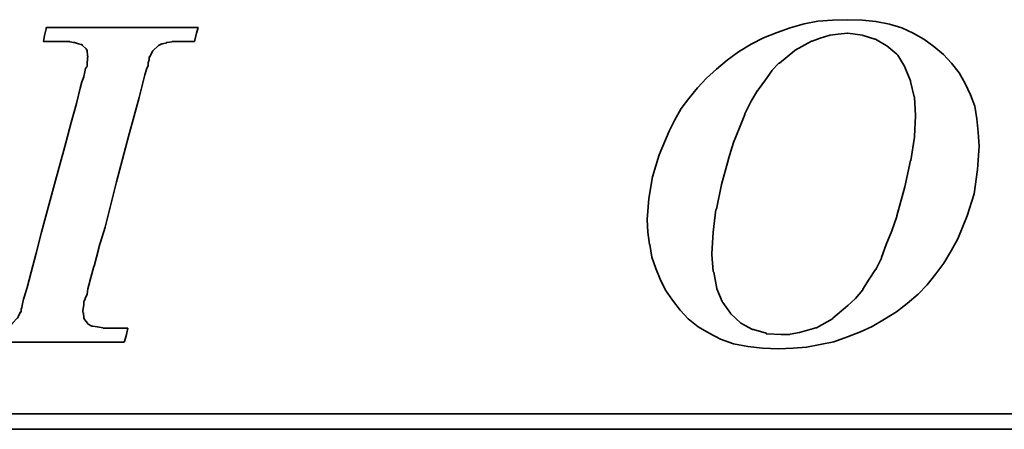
# Model space of a CAD drawing. Header units: millimetres. Extents: x -51 to 427, y -66 to 81.
# Tile 87 of 105: x 258.65 to 261.97, y 1.03 to 2.41. Entities that reach past the tile are written whole.
import ezdxf

# ---------------------------------------------------------------- set-up
doc = ezdxf.new("R2010")
doc.units = ezdxf.units.MM
doc.layers.add('DIM', color=4, linetype='Continuous')
doc.layers.add('layer 1', color=7, linetype='Continuous')

# ---------------------------------------------------------------- blocks, each defined once
blk = doc.blocks.new('TBI MOTION logo(完整正式版)')
at = {"layer": 'layer 1', "color": 22, "lineweight": 35}
for points, knots in [([(-11.34375, -6.98375), (-11.34375, -6.98375), (-10.91375, -7.43875), (-10.91375, -7.43875), (-10.91375, -7.43875), (-10.91375, -7.43875), (-10.38625, -7.87125), (-10.38625, -7.87125), (-10.38625, -7.87125), (-10.38625, -7.87125), (-9.81125, -8.20375), (-9.81125, -8.20375), (-9.81125, -8.20375), (-9.81125, -8.20375), (-9.21125, -8.51875), (-9.21125, -8.51875), (-9.21125, -8.51875), (-9.21125, -8.51875), (-8.51625, -8.75875), (-8.51625, -8.75875), (-8.51625, -8.75875), (-8.51625, -8.75875), (-7.77125, -8.90375), (-7.77125, -8.90375), (-7.77125, -8.90375), (-7.77125, -8.90375), (-6.97875, -8.99875), (-6.97875, -8.99875), (-6.97875, -8.99875), (-6.97875, -8.99875), (-6.14125, -9.02375), (-6.14125, -9.02375), (-6.14125, -9.02375), (-6.14125, -9.02375), (-5.37125, -8.99875), (-5.37125, -8.99875), (-5.37125, -8.99875), (-5.37125, -8.99875), (-4.65375, -8.94875), (-4.65375, -8.94875), (-4.65375, -8.94875), (-4.65375, -8.94875), (-3.93375, -8.80625), (-3.93375, -8.80625), (-3.93375, -8.80625), (-3.93375, -8.80625), (-3.21375, -8.66375), (-3.21375, -8.66375), (-3.21375, -8.66375), (-3.21375, -8.66375), (-2.49375, -8.39875), (-2.49375, -8.39875), (-2.49375, -8.39875), (-2.49375, -8.39875), (-1.79875, -8.13375), (-1.79875, -8.13375), (-1.79875, -8.13375), (-1.79875, -8.13375), (-1.17375, -7.84375), (-1.17375, -7.84375), (-1.17375, -7.84375), (-1.17375, -7.84375), (-0.52375, -7.46375), (-0.52375, -7.46375), (-0.52375, -7.46375), (-0.52375, -7.46375), (0.10124, -7.07875), (0.10124, -7.07875), (0.10124, -7.07875), (0.10124, -7.07875), (0.67625, -6.62375), (0.67625, -6.62375), (0.67625, -6.62375), (0.67625, -6.62375), (1.24874, -6.14375), (1.24874, -6.14375), (1.24874, -6.14375), (1.24874, -6.14375), (1.72874, -5.64125), (1.72874, -5.64125), (1.72874, -5.64125), (1.72874, -5.64125), (2.18624, -5.06375), (2.18624, -5.06375), (2.18624, -5.06375), (2.18624, -5.06375), (2.61625, -4.48874), (2.61625, -4.48874), (2.61625, -4.48874), (2.61625, -4.48874), (3.00125, -3.83874), (3.00125, -3.83874), (3.00125, -3.83874), (3.00125, -3.83874), (3.36124, -3.21374), (3.36124, -3.21374), (3.36124, -3.21374), (3.36124, -3.21374), (3.84374, -1.99125), (3.84374, -1.99125), (3.84374, -1.99125), (3.84374, -1.99125), (4.22625, -0.81875), (4.22625, -0.81875), (4.22625, -0.81875), (4.22625, -0.81875), (4.39125, 0.45624), (4.39125, 0.45624), (4.39125, 0.45624), (4.39125, 0.45624), (4.48874, 1.70124), (4.48874, 1.70124), (4.48874, 1.70124), (4.48874, 1.70124), (4.43874, 2.44625), (4.43874, 2.44625), (4.43874, 2.44625), (4.43874, 2.44625), (4.36874, 3.14125), (4.36874, 3.14125), (4.36874, 3.14125), (4.36874, 3.14125), (4.25125, 3.81125), (4.25125, 3.81125), (4.25125, 3.81125), (4.25125, 3.81125), (4.03124, 4.41125), (4.03124, 4.41125), (4.03124, 4.41125), (4.03124, 4.41125), (3.74374, 5.01125), (3.74374, 5.01125), (3.74374, 5.01125), (3.74374, 5.01125), (3.43124, 5.58875), (3.43124, 5.58875), (3.43124, 5.58875), (3.43124, 5.58875), (3.02625, 6.09125), (3.02625, 6.09125), (3.02625, 6.09125), (3.02625, 6.09125), (2.59374, 6.54875), (2.59374, 6.54875), (2.59374, 6.54875), (2.59374, 6.54875), (2.09124, 6.98125), (2.09124, 6.98125), (2.09124, 6.98125), (2.09124, 6.98125), (1.56124, 7.36625), (1.56124, 7.36625), (1.56124, 7.36625), (1.56124, 7.36625), (0.98624, 7.67625), (0.98624, 7.67625), (0.98624, 7.67625), (0.98624, 7.67625), (0.38624, 7.96375), (0.38624, 7.96375), (0.38624, 7.96375), (0.38624, 7.96375), (-0.25875, 8.15625), (-0.25875, 8.15625), (-0.25875, 8.15625), (-0.25875, 8.15625), (-0.98125, 8.30125), (-0.98125, 8.30125), (-0.98125, 8.30125), (-0.98125, 8.30125), (-1.70124, 8.37125), (-1.70124, 8.37125), (-1.70124, 8.37125), (-1.70124, 8.37125), (-2.49375, 8.39624), (-2.49375, 8.39624), (-2.49375, 8.39624), (-2.49375, 8.39624), (-3.28625, 8.37125), (-3.28625, 8.37125), (-3.28625, 8.37125), (-3.28625, 8.37125), (-4.05125, 8.32125), (-4.05125, 8.32125), (-4.05125, 8.32125), (-4.05125, 8.32125), (-4.77375, 8.18125), (-4.77375, 8.18125), (-4.77375, 8.18125), (-4.77375, 8.18125), (-5.51625, 7.96375), (-5.51625, 7.96375), (-5.51625, 7.96375), (-5.51625, 7.96375), (-6.21125, 7.72625), (-6.21125, 7.72625), (-6.21125, 7.72625), (-6.21125, 7.72625), (-6.92875, 7.43625), (-6.92875, 7.43625), (-6.92875, 7.43625), (-6.92875, 7.43625), (-7.57875, 7.10125), (-7.57875, 7.10125), (-7.57875, 7.10125), (-7.57875, 7.10125), (-8.24875, 6.69125), (-8.24875, 6.69125), (-8.24875, 6.69125), (-8.24875, 6.69125), (-8.84875, 6.26125), (-8.84875, 6.26125), (-8.84875, 6.26125), (-8.84875, 6.26125), (-9.42625, 5.78125), (-9.42625, 5.78125), (-9.42625, 5.78125), (-9.42625, 5.78125), (-9.95375, 5.30125), (-9.95375, 5.30125), (-9.95375, 5.30125), (-9.95375, 5.30125), (-10.43375, 4.79624), (-10.43375, 4.79624), (-10.43375, 4.79624), (-10.43375, 4.79624), (-10.88875, 4.22125), (-10.88875, 4.22125), (-10.88875, 4.22125), (-10.88875, 4.22125), (-11.29875, 3.69375), (-11.29875, 3.69375), (-11.29875, 3.69375), (-11.29875, 3.69375), (-11.63375, 3.09125), (-11.63375, 3.09125), (-11.63375, 3.09125), (-11.63375, 3.09125), (-11.91875, 2.49625), (-11.91875, 2.49625), (-11.91875, 2.49625), (-11.91875, 2.49625), (-12.44875, 1.24625), (-12.44875, 1.24625), (-12.44875, 1.24625), (-12.44875, 1.24625), (-12.80875, 0.06874), (-12.80875, 0.06874), (-12.80875, 0.06874), (-12.80875, 0.06874), (-12.99875, -1.07875), (-12.99875, -1.07875), (-12.99875, -1.07875), (-12.99875, -1.07875), (-13.09375, -2.18375), (-13.09375, -2.18375), (-13.09375, -2.18375), (-13.09375, -2.18375), (-13.04875, -2.85375), (-13.04875, -2.85375), (-13.04875, -2.85375), (-13.04875, -2.85375), (-12.97375, -3.50375), (-12.97375, -3.50375), (-12.97375, -3.50375), (-12.97375, -3.50375), (-12.95375, -3.50375), (-12.95375, -3.50375), (-12.95375, -3.50375), (-12.95375, -3.50375), (-12.85375, -4.17375), (-12.85375, -4.17375), (-12.85375, -4.17375), (-12.85375, -4.17375), (-12.63875, -4.77624), (-12.63875, -4.77624), (-12.63875, -4.77624), (-12.63875, -4.77624), (-12.39875, -5.35125), (-12.39875, -5.35125), (-12.39875, -5.35125), (-12.39875, -5.35125), (-12.11375, -5.92875), (-12.11375, -5.92875), (-12.11375, -5.92875), (-12.11375, -5.92875), (-11.75375, -6.45375), (-11.75375, -6.45375), (-11.75375, -6.45375), (-11.75375, -6.45375), (-11.34375, -6.98375), (-11.34375, -6.98375)], [0, 0, 0, 0, 0.01369863, 0.01369863, 0.01369863, 0.01369863, 0.02739726, 0.02739726, 0.02739726, 0.02739726, 0.04109589, 0.04109589, 0.04109589, 0.04109589, 0.05479452, 0.05479452, 0.05479452, 0.05479452, 0.06849315, 0.06849315, 0.06849315, 0.06849315, 0.08219178, 0.08219178, 0.08219178, 0.08219178, 0.09589041, 0.09589041, 0.09589041, 0.09589041, 0.10958904, 0.10958904, 0.10958904, 0.10958904, 0.12328767, 0.12328767, 0.12328767, 0.12328767, 0.1369863, 0.1369863, 0.1369863, 0.1369863, 0.15068493, 0.15068493, 0.15068493, 0.15068493, 0.16438356, 0.16438356, 0.16438356, 0.16438356, 0.17808219, 0.17808219, 0.17808219, 0.17808219, 0.19178082, 0.19178082, 0.19178082, 0.19178082, 0.20547945, 0.20547945, 0.20547945, 0.20547945, 0.21917808, 0.21917808, 0.21917808, 0.21917808, 0.23287671, 0.23287671, 0.23287671, 0.23287671, 0.24657534, 0.24657534, 0.24657534, 0.24657534, 0.26027397, 0.26027397, 0.26027397, 0.26027397, 0.2739726, 0.2739726, 0.2739726, 0.2739726, 0.28767123, 0.28767123, 0.28767123, 0.28767123, 0.30136986, 0.30136986, 0.30136986, 0.30136986, 0.31506849, 0.31506849, 0.31506849, 0.31506849, 0.32876712, 0.32876712, 0.32876712, 0.32876712, 0.34246575, 0.34246575, 0.34246575, 0.34246575, 0.35616438, 0.35616438, 0.35616438, 0.35616438, 0.36986301, 0.36986301, 0.36986301, 0.36986301, 0.38356164, 0.38356164, 0.38356164, 0.38356164, 0.39726027, 0.39726027, 0.39726027, 0.39726027, 0.4109589, 0.4109589, 0.4109589, 0.4109589, 0.42465753, 0.42465753, 0.42465753, 0.42465753, 0.43835616, 0.43835616, 0.43835616, 0.43835616, 0.45205479, 0.45205479, 0.45205479, 0.45205479, 0.46575342, 0.46575342, 0.46575342, 0.46575342, 0.47945205, 0.47945205, 0.47945205, 0.47945205, 0.49315068, 0.49315068, 0.49315068, 0.49315068, 0.50684932, 0.50684932, 0.50684932, 0.50684932, 0.52054795, 0.52054795, 0.52054795, 0.52054795, 0.53424658, 0.53424658, 0.53424658, 0.53424658, 0.54794521, 0.54794521, 0.54794521, 0.54794521, 0.56164384, 0.56164384, 0.56164384, 0.56164384, 0.57534247, 0.57534247, 0.57534247, 0.57534247, 0.5890411, 0.5890411, 0.5890411, 0.5890411, 0.60273973, 0.60273973, 0.60273973, 0.60273973, 0.61643836, 0.61643836, 0.61643836, 0.61643836, 0.63013699, 0.63013699, 0.63013699, 0.63013699, 0.64383562, 0.64383562, 0.64383562, 0.64383562, 0.65753425, 0.65753425, 0.65753425, 0.65753425, 0.67123288, 0.67123288, 0.67123288, 0.67123288, 0.68493151, 0.68493151, 0.68493151, 0.68493151, 0.69863014, 0.69863014, 0.69863014, 0.69863014, 0.71232877, 0.71232877, 0.71232877, 0.71232877, 0.7260274, 0.7260274, 0.7260274, 0.7260274, 0.73972603, 0.73972603, 0.73972603, 0.73972603, 0.75342466, 0.75342466, 0.75342466, 0.75342466, 0.76712329, 0.76712329, 0.76712329, 0.76712329, 0.78082192, 0.78082192, 0.78082192, 0.78082192, 0.79452055, 0.79452055, 0.79452055, 0.79452055, 0.80821918, 0.80821918, 0.80821918, 0.80821918, 0.82191781, 0.82191781, 0.82191781, 0.82191781, 0.83561644, 0.83561644, 0.83561644, 0.83561644, 0.84931507, 0.84931507, 0.84931507, 0.84931507, 0.8630137, 0.8630137, 0.8630137, 0.8630137, 0.87671233, 0.87671233, 0.87671233, 0.87671233, 0.89041096, 0.89041096, 0.89041096, 0.89041096, 0.90410959, 0.90410959, 0.90410959, 0.90410959, 0.91780822, 0.91780822, 0.91780822, 0.91780822, 0.93150685, 0.93150685, 0.93150685, 0.93150685, 0.94520548, 0.94520548, 0.94520548, 0.94520548, 0.95890411, 0.95890411, 0.95890411, 0.95890411, 0.97260274, 0.97260274, 0.97260274, 0.97260274, 0.98630137, 0.98630137, 0.98630137, 0.98630137, 1, 1, 1, 1]), ([(-40.59125, -7.94375), (-40.59125, -7.94375), (-40.97375, -7.94375), (-40.97375, -7.94375), (-40.97375, -7.94375), (-40.97375, -7.94375), (-41.38125, -7.94375), (-41.38125, -7.94375), (-41.38125, -7.94375), (-41.38125, -7.94375), (-41.54875, -7.94375), (-41.54875, -7.94375), (-41.54875, -7.94375), (-41.54875, -7.94375), (-41.59875, -7.94375), (-41.59875, -7.94375), (-41.59875, -7.94375), (-41.59875, -7.94375), (-41.88375, -7.94375), (-41.88375, -7.94375), (-41.88375, -7.94375), (-41.88375, -7.94375), (-41.90875, -7.91875), (-41.90875, -7.91875), (-41.90875, -7.91875), (-41.90875, -7.91875), (-42.19875, -7.87125), (-42.19875, -7.87125), (-42.19875, -7.87125), (-42.19875, -7.87125), (-42.43875, -7.82375), (-42.43875, -7.82375), (-42.43875, -7.82375), (-42.43875, -7.82375), (-42.45875, -7.82375), (-42.45875, -7.82375), (-42.45875, -7.82375), (-42.45875, -7.82375), (-42.48625, -7.82375), (-42.48625, -7.82375), (-42.48625, -7.82375), (-42.48625, -7.82375), (-42.67625, -7.72375), (-42.67625, -7.72375), (-42.67625, -7.72375), (-42.67625, -7.72375), (-42.70125, -7.70375), (-42.70125, -7.70375), (-42.70125, -7.70375), (-42.70125, -7.70375), (-42.72375, -7.67875), (-42.72375, -7.67875), (-42.72375, -7.67875), (-42.72375, -7.67875), (-42.86875, -7.48875), (-42.86875, -7.48875), (-42.86875, -7.48875), (-42.86875, -7.48875), (-42.89375, -7.43875), (-42.89375, -7.43875), (-42.89375, -7.43875), (-42.89375, -7.43875), (-42.91875, -7.38875), (-42.91875, -7.38875), (-42.91875, -7.38875), (-42.91875, -7.38875), (-42.93875, -7.12875), (-42.93875, -7.12875), (-42.93875, -7.12875), (-42.93875, -7.12875), (-42.96375, -7.10375), (-42.96375, -7.10375), (-42.96375, -7.10375), (-42.96375, -7.10375), (-42.96375, -7.05375), (-42.96375, -7.05375), (-42.96375, -7.05375), (-42.96375, -7.05375), (-42.96375, -7.00875), (-42.96375, -7.00875), (-42.96375, -7.00875), (-42.96375, -7.00875), (-42.91875, -6.69625), (-42.91875, -6.69625), (-42.91875, -6.69625), (-42.91875, -6.69625), (-42.91875, -6.62375), (-42.91875, -6.62375), (-42.91875, -6.62375), (-42.91875, -6.62375), (-42.91875, -6.59625), (-42.91875, -6.59625), (-42.91875, -6.59625), (-42.91875, -6.59625), (-42.91875, -6.57375), (-42.91875, -6.57375), (-42.91875, -6.57375), (-42.91875, -6.57375), (-42.91875, -6.52875), (-42.91875, -6.52875), (-42.91875, -6.52875), (-42.91875, -6.52875), (-42.89375, -6.50375), (-42.89375, -6.50375), (-42.89375, -6.50375), (-42.89375, -6.50375), (-42.84375, -6.38375), (-42.84375, -6.38375), (-42.84375, -6.38375), (-42.84375, -6.38375), (-42.84375, -6.35875), (-42.84375, -6.35875), (-42.84375, -6.35875), (-42.84375, -6.35875), (-42.74625, -6.14375), (-42.74625, -6.14375), (-42.74625, -6.14375), (-42.74625, -6.14375), (-42.70125, -5.85375), (-42.70125, -5.85375), (-42.70125, -5.85375), (-42.70125, -5.85375), (-42.60375, -5.47125), (-42.60375, -5.47125), (-42.60375, -5.47125), (-42.60375, -5.47125), (-42.60375, -5.44875), (-42.60375, -5.44875), (-42.60375, -5.44875), (-42.60375, -5.44875), (-42.38875, -4.67875), (-42.38875, -4.67875), (-42.38875, -4.67875), (-42.38875, -4.67875), (-42.36375, -4.65375), (-42.36375, -4.65375), (-42.36375, -4.65375), (-42.36375, -4.65375), (-42.12375, -3.69625), (-42.12375, -3.69625), (-42.12375, -3.69625), (-42.12375, -3.69625), (-42.12375, -3.67374), (-42.12375, -3.67374), (-42.12375, -3.67374), (-42.12375, -3.67374), (-41.78875, -2.59374), (-41.78875, -2.59374), (-41.78875, -2.59374), (-41.78875, -2.59374), (-41.18875, -0.19375), (-41.18875, -0.19375), (-41.18875, -0.19375), (-41.18875, -0.19375), (-40.54375, 2.20624), (-40.54375, 2.20624), (-40.54375, 2.20624), (-40.54375, 2.20624), (-40.25375, 3.30875), (-40.25375, 3.30875), (-40.25375, 3.30875), (-40.25375, 3.30875), (-39.98875, 4.27125), (-39.98875, 4.27125), (-39.98875, 4.27125), (-39.98875, 4.27125), (-39.77375, 5.13125), (-39.77375, 5.13125), (-39.77375, 5.13125), (-39.77375, 5.13125), (-39.67875, 5.47125), (-39.67875, 5.47125), (-39.67875, 5.47125), (-39.67875, 5.47125), (-39.60375, 5.75625), (-39.60375, 5.75625), (-39.60375, 5.75625), (-39.60375, 5.75625), (-39.60375, 5.78125), (-39.60375, 5.78125), (-39.60375, 5.78125), (-39.60375, 5.78125), (-39.50875, 5.97125), (-39.50875, 5.97125), (-39.50875, 5.97125), (-39.50875, 5.97125), (-39.50875, 6.13875), (-39.50875, 6.13875), (-39.50875, 6.13875), (-39.50875, 6.13875), (-39.48625, 6.16625), (-39.48625, 6.16625), (-39.48625, 6.16625), (-39.48625, 6.16625), (-39.46125, 6.28625), (-39.46125, 6.28625), (-39.46125, 6.28625), (-39.46125, 6.28625), (-39.46125, 6.42625), (-39.46125, 6.42625), (-39.46125, 6.42625), (-39.46125, 6.42625), (-39.41375, 6.42625), (-39.41375, 6.42625), (-39.41375, 6.42625), (-39.41375, 6.42625), (-39.29375, 6.69125), (-39.29375, 6.69125), (-39.29375, 6.69125), (-39.29375, 6.69125), (-39.26875, 6.74125), (-39.26875, 6.74125), (-39.26875, 6.74125), (-39.26875, 6.74125), (-39.24375, 6.76625), (-39.24375, 6.76625), (-39.24375, 6.76625), (-39.24375, 6.76625), (-38.98375, 7.00624), (-38.98375, 7.00624), (-38.98375, 7.00624), (-38.98375, 7.00624), (-38.95625, 7.02624), (-38.95625, 7.02624), (-38.95625, 7.02624), (-38.95625, 7.02624), (-38.78875, 7.12624), (-38.78875, 7.12624), (-38.78875, 7.12624), (-38.78875, 7.12624), (-38.76375, 7.12624), (-38.76375, 7.12624), (-38.76375, 7.12624), (-38.76375, 7.12624), (-38.74375, 7.12624), (-38.74375, 7.12624), (-38.74375, 7.12624), (-38.74375, 7.12624), (-38.52875, 7.17125), (-38.52875, 7.17125), (-38.52875, 7.17125), (-38.52875, 7.17125), (-38.52875, 7.19624), (-38.52875, 7.19624), (-38.52875, 7.19624), (-38.52875, 7.19624), (-38.50375, 7.19624), (-38.50375, 7.19624), (-38.50375, 7.19624), (-38.50375, 7.19624), (-38.26125, 7.21875), (-38.26125, 7.21875), (-38.26125, 7.21875), (-38.26125, 7.21875), (-38.23875, 7.24624), (-38.23875, 7.24624), (-38.23875, 7.24624), (-38.23875, 7.24624), (-38.21625, 7.24624), (-38.21625, 7.24624), (-38.21625, 7.24624), (-38.21625, 7.24624), (-38.18875, 7.24624), (-38.18875, 7.24624), (-38.18875, 7.24624), (-38.18875, 7.24624), (-37.90375, 7.24624), (-37.90375, 7.24624), (-37.90375, 7.24624), (-37.90375, 7.24624), (-37.85375, 7.24624), (-37.85375, 7.24624), (-37.85375, 7.24624), (-37.85375, 7.24624), (-37.75875, 7.24624), (-37.75875, 7.24624), (-37.75875, 7.24624), (-37.75875, 7.24624), (-37.42375, 7.24624), (-37.42375, 7.24624), (-37.42375, 7.24624), (-37.42375, 7.24624), (-37.08875, 7.24624), (-37.08875, 7.24624), (-37.08875, 7.24624), (-37.08875, 7.24624), (-37.06375, 7.24624), (-37.06375, 7.24624), (-37.06375, 7.24624), (-37.06375, 7.24624), (-37.06375, 7.26624), (-37.06375, 7.26624), (-37.06375, 7.26624), (-37.06375, 7.26624), (-37.03875, 7.29125), (-37.03875, 7.29125), (-37.03875, 7.29125), (-37.03875, 7.29125), (-37.03875, 7.31625), (-37.03875, 7.31625), (-37.03875, 7.31625), (-37.03875, 7.31625), (-36.94125, 7.67625), (-36.94125, 7.67625), (-36.94125, 7.67625), (-36.94125, 7.67625), (-36.86875, 7.98625), (-36.86875, 7.98625), (-36.86875, 7.98625), (-36.86875, 7.98625), (-36.98875, 7.98625), (-36.98875, 7.98625), (-36.98875, 7.98625), (-36.98875, 7.98625), (-37.42375, 7.98625), (-37.42375, 7.98625), (-37.42375, 7.98625), (-37.42375, 7.98625), (-37.94875, 7.98625), (-37.94875, 7.98625), (-37.94875, 7.98625), (-37.94875, 7.98625), (-38.57375, 7.98625), (-38.57375, 7.98625), (-38.57375, 7.98625), (-38.57375, 7.98625), (-39.29375, 7.98625), (-39.29375, 7.98625), (-39.29375, 7.98625), (-39.29375, 7.98625), (-40.82875, 7.98625), (-40.82875, 7.98625), (-40.82875, 7.98625), (-40.82875, 7.98625), (-42.36375, 7.98625), (-42.36375, 7.98625), (-42.36375, 7.98625), (-42.36375, 7.98625), (-43.08375, 7.98625), (-43.08375, 7.98625), (-43.08375, 7.98625), (-43.08375, 7.98625), (-43.70875, 7.98625), (-43.70875, 7.98625), (-43.70875, 7.98625), (-43.70875, 7.98625), (-44.23375, 7.98625), (-44.23375, 7.98625), (-44.23375, 7.98625), (-44.23375, 7.98625), (-44.66875, 7.98625), (-44.66875, 7.98625), (-44.66875, 7.98625), (-44.66875, 7.98625), (-44.88375, 7.98625), (-44.88375, 7.98625), (-44.88375, 7.98625), (-44.88375, 7.98625), (-44.90875, 7.94125), (-44.90875, 7.94125), (-44.90875, 7.94125), (-44.90875, 7.94125), (-44.90875, 7.91625), (-44.90875, 7.91625), (-44.90875, 7.91625), (-44.90875, 7.91625), (-45.00375, 7.55625), (-45.00375, 7.55625), (-45.00375, 7.55625), (-45.00375, 7.55625), (-45.05375, 7.24624), (-45.05375, 7.24624), (-45.05375, 7.24624), (-45.05375, 7.24624), (-44.61875, 7.24624), (-44.61875, 7.24624), (-44.61875, 7.24624), (-44.61875, 7.24624), (-44.11375, 7.24624), (-44.11375, 7.24624), (-44.11375, 7.24624), (-44.11375, 7.24624), (-43.99375, 7.24624), (-43.99375, 7.24624), (-43.99375, 7.24624), (-43.99375, 7.24624), (-43.94625, 7.24624), (-43.94625, 7.24624), (-43.94625, 7.24624), (-43.94625, 7.24624), (-43.92374, 7.24624), (-43.92374, 7.24624), (-43.92374, 7.24624), (-43.92374, 7.24624), (-43.65875, 7.24624), (-43.65875, 7.24624), (-43.65875, 7.24624), (-43.65875, 7.24624), (-43.63875, 7.21875), (-43.63875, 7.21875), (-43.63875, 7.21875), (-43.63875, 7.21875), (-43.46875, 7.19624), (-43.46875, 7.19624), (-43.46875, 7.19624), (-43.46875, 7.19624), (-43.39875, 7.19624), (-43.39875, 7.19624), (-43.39875, 7.19624), (-43.39875, 7.19624), (-43.37125, 7.17125), (-43.37125, 7.17125), (-43.37125, 7.17125), (-43.37125, 7.17125), (-43.34875, 7.17125), (-43.34875, 7.17125), (-43.34875, 7.17125), (-43.34875, 7.17125), (-43.20375, 7.12624), (-43.20375, 7.12624), (-43.20375, 7.12624), (-43.20375, 7.12624), (-43.05875, 7.07624), (-43.05875, 7.07624), (-43.05875, 7.07624), (-43.05875, 7.07624), (-43.01375, 7.07624), (-43.01375, 7.07624), (-43.01375, 7.07624), (-43.01375, 7.07624), (-42.98875, 7.02624), (-42.98875, 7.02624), (-42.98875, 7.02624), (-42.98875, 7.02624), (-42.79875, 6.86125), (-42.79875, 6.86125), (-42.79875, 6.86125), (-42.79875, 6.86125), (-42.77375, 6.81125), (-42.77375, 6.81125), (-42.77375, 6.81125), (-42.77375, 6.81125), (-42.74625, 6.76625), (-42.74625, 6.76625), (-42.74625, 6.76625), (-42.74625, 6.76625), (-42.72375, 6.47625), (-42.72375, 6.47625), (-42.72375, 6.47625), (-42.72375, 6.47625), (-42.70125, 6.45124), (-42.70125, 6.45124), (-42.70125, 6.45124), (-42.70125, 6.45124), (-42.70125, 6.42625), (-42.70125, 6.42625), (-42.70125, 6.42625), (-42.70125, 6.42625), (-42.72375, 6.40625), (-42.72375, 6.40625), (-42.72375, 6.40625), (-42.72375, 6.40625), (-42.74625, 5.97125), (-42.74625, 5.97125), (-42.74625, 5.97125), (-42.74625, 5.97125), (-42.74625, 5.94625), (-42.74625, 5.94625), (-42.74625, 5.94625), (-42.74625, 5.94625), (-42.74625, 5.92625), (-42.74625, 5.92625), (-42.74625, 5.92625), (-42.74625, 5.92625), (-42.77375, 5.87625), (-42.77375, 5.87625), (-42.77375, 5.87625), (-42.77375, 5.87625), (-42.81875, 5.80625), (-42.81875, 5.80625), (-42.81875, 5.80625), (-42.81875, 5.80625), (-42.86875, 5.63625), (-42.86875, 5.63625), (-42.86875, 5.63625), (-42.86875, 5.63625), (-42.91875, 5.39625), (-42.91875, 5.39625), (-42.91875, 5.39625), (-42.91875, 5.39625), (-42.91875, 5.37124), (-42.91875, 5.37124), (-42.91875, 5.37124), (-42.91875, 5.37124), (-43.01375, 5.10874), (-43.01375, 5.10874), (-43.01375, 5.10874), (-43.01375, 5.10874), (-43.10875, 4.77124), (-43.10875, 4.77124), (-43.10875, 4.77124), (-43.10875, 4.77124), (-43.29875, 3.95625), (-43.29875, 3.95625), (-43.29875, 3.95625), (-43.29875, 3.95625), (-43.58875, 2.95125), (-43.58875, 2.95125), (-43.58875, 2.95125), (-43.58875, 2.95125), (-43.87375, 1.87125), (-43.87375, 1.87125), (-43.87375, 1.87125), (-43.87375, 1.87125), (-44.52625, -0.50374), (-44.52625, -0.50374), (-44.52625, -0.50374), (-44.52625, -0.50374), (-45.14875, -2.85375), (-45.14875, -2.85375), (-45.14875, -2.85375), (-45.14875, -2.85375), (-45.43375, -3.95875), (-45.43375, -3.95875), (-45.43375, -3.95875), (-45.43375, -3.95875), (-45.69875, -4.96875), (-45.69875, -4.96875), (-45.69875, -4.96875), (-45.69875, -4.96875), (-45.91375, -5.78375), (-45.91375, -5.78375), (-45.91375, -5.78375), (-45.91375, -5.78375), (-46.01375, -6.11875), (-46.01375, -6.11875), (-46.01375, -6.11875), (-46.01375, -6.11875), (-46.01375, -6.14375), (-46.01375, -6.14375), (-46.01375, -6.14375), (-46.01375, -6.14375), (-46.10875, -6.40875), (-46.10875, -6.40875), (-46.10875, -6.40875), (-46.10875, -6.40875), (-46.15375, -6.64875), (-46.15375, -6.64875), (-46.15375, -6.64875), (-46.15375, -6.64875), (-46.20375, -6.83875), (-46.20375, -6.83875), (-46.20375, -6.83875), (-46.20375, -6.83875), (-46.22875, -6.93375), (-46.22875, -6.93375), (-46.22875, -6.93375), (-46.22875, -6.93375), (-46.22875, -7.07875), (-46.22875, -7.07875), (-46.22875, -7.07875), (-46.22875, -7.07875), (-46.27375, -7.07875), (-46.27375, -7.07875), (-46.27375, -7.07875), (-46.27375, -7.07875), (-46.39375, -7.34375), (-46.39375, -7.34375), (-46.39375, -7.34375), (-46.39375, -7.34375), (-46.39375, -7.36875), (-46.39375, -7.36875), (-46.39375, -7.36875), (-46.39375, -7.36875), (-46.42125, -7.38875), (-46.42125, -7.38875), (-46.42125, -7.38875), (-46.42125, -7.38875), (-46.68375, -7.67875), (-46.68375, -7.67875), (-46.68375, -7.67875), (-46.68375, -7.67875), (-46.70875, -7.70375), (-46.70875, -7.70375), (-46.70875, -7.70375), (-46.70875, -7.70375), (-46.75375, -7.72375), (-46.75375, -7.72375), (-46.75375, -7.72375), (-46.75375, -7.72375), (-47.08875, -7.87125), (-47.08875, -7.87125), (-47.08875, -7.87125), (-47.08875, -7.87125), (-47.11625, -7.87125), (-47.11625, -7.87125), (-47.11625, -7.87125), (-47.11625, -7.87125), (-47.13875, -7.89375), (-47.13875, -7.89375), (-47.13875, -7.89375), (-47.13875, -7.89375), (-47.56875, -7.91875), (-47.56875, -7.91875), (-47.56875, -7.91875), (-47.56875, -7.91875), (-47.59625, -7.94375), (-47.59625, -7.94375), (-47.59625, -7.94375), (-47.59625, -7.94375), (-47.64375, -7.94375), (-47.64375, -7.94375), (-47.64375, -7.94375), (-47.64375, -7.94375), (-47.73625, -7.94375), (-47.73625, -7.94375), (-47.73625, -7.94375), (-47.73625, -7.94375), (-48.07375, -7.94375), (-48.07375, -7.94375), (-48.07375, -7.94375), (-48.07375, -7.94375), (-48.36125, -7.94375), (-48.36125, -7.94375), (-48.36125, -7.94375), (-48.36125, -7.94375), (-48.36125, -7.96625), (-48.36125, -7.96625), (-48.36125, -7.96625), (-48.36125, -7.96625), (-48.36125, -7.99125), (-48.36125, -7.99125), (-48.36125, -7.99125), (-48.36125, -7.99125), (-48.38875, -8.01375), (-48.38875, -8.01375), (-48.38875, -8.01375), (-48.38875, -8.01375), (-48.50875, -8.34875), (-48.50875, -8.34875), (-48.50875, -8.34875), (-48.50875, -8.34875), (-48.55375, -8.68625), (-48.55375, -8.68625), (-48.55375, -8.68625), (-48.55375, -8.68625), (-48.45875, -8.68625), (-48.45875, -8.68625), (-48.45875, -8.68625), (-48.45875, -8.68625), (-48.07375, -8.68625), (-48.07375, -8.68625), (-48.07375, -8.68625), (-48.07375, -8.68625), (-47.52375, -8.68625), (-47.52375, -8.68625), (-47.52375, -8.68625), (-47.52375, -8.68625), (-46.92375, -8.68625), (-46.92375, -8.68625), (-46.92375, -8.68625), (-46.92375, -8.68625), (-46.25375, -8.68625), (-46.25375, -8.68625), (-46.25375, -8.68625), (-46.25375, -8.68625), (-46.20375, -8.68625), (-46.20375, -8.68625), (-46.20375, -8.68625), (-46.20375, -8.68625), (-44.71375, -8.68625), (-44.71375, -8.68625), (-44.71375, -8.68625), (-44.71375, -8.68625), (-43.22875, -8.68625), (-43.22875, -8.68625), (-43.22875, -8.68625), (-43.22875, -8.68625), (-42.55875, -8.68625), (-42.55875, -8.68625), (-42.55875, -8.68625), (-42.55875, -8.68625), (-42.50875, -8.68625), (-42.50875, -8.68625), (-42.50875, -8.68625), (-42.50875, -8.68625), (-41.93375, -8.68625), (-41.93375, -8.68625), (-41.93375, -8.68625), (-41.93375, -8.68625), (-41.38125, -8.68625), (-41.38125, -8.68625), (-41.38125, -8.68625), (-41.38125, -8.68625), (-40.97375, -8.68625), (-40.97375, -8.68625), (-40.97375, -8.68625), (-40.97375, -8.68625), (-40.78125, -8.68625), (-40.78125, -8.68625), (-40.78125, -8.68625), (-40.78125, -8.68625), (-40.78125, -8.63875), (-40.78125, -8.63875), (-40.78125, -8.63875), (-40.78125, -8.63875), (-40.75875, -8.63875), (-40.75875, -8.63875), (-40.75875, -8.63875), (-40.75875, -8.63875), (-40.66375, -8.27875), (-40.66375, -8.27875), (-40.66375, -8.27875), (-40.66375, -8.27875), (-40.59125, -7.94375), (-40.59125, -7.94375)], [0, 0, 0, 0, 0.00558659, 0.00558659, 0.00558659, 0.00558659, 0.01117318, 0.01117318, 0.01117318, 0.01117318, 0.01675978, 0.01675978, 0.01675978, 0.01675978, 0.02234637, 0.02234637, 0.02234637, 0.02234637, 0.02793296, 0.02793296, 0.02793296, 0.02793296, 0.03351955, 0.03351955, 0.03351955, 0.03351955, 0.03910615, 0.03910615, 0.03910615, 0.03910615, 0.04469274, 0.04469274, 0.04469274, 0.04469274, 0.05027933, 0.05027933, 0.05027933, 0.05027933, 0.05586592, 0.05586592, 0.05586592, 0.05586592, 0.06145251, 0.06145251, 0.06145251, 0.06145251, 0.06703911, 0.06703911, 0.06703911, 0.06703911, 0.0726257, 0.0726257, 0.0726257, 0.0726257, 0.07821229, 0.07821229, 0.07821229, 0.07821229, 0.08379888, 0.08379888, 0.08379888, 0.08379888, 0.08938547, 0.08938547, 0.08938547, 0.08938547, 0.09497207, 0.09497207, 0.09497207, 0.09497207, 0.10055866, 0.10055866, 0.10055866, 0.10055866, 0.10614525, 0.10614525, 0.10614525, 0.10614525, 0.11173184, 0.11173184, 0.11173184, 0.11173184, 0.11731844, 0.11731844, 0.11731844, 0.11731844, 0.12290503, 0.12290503, 0.12290503, 0.12290503, 0.12849162, 0.12849162, 0.12849162, 0.12849162, 0.13407821, 0.13407821, 0.13407821, 0.13407821, 0.1396648, 0.1396648, 0.1396648, 0.1396648, 0.1452514, 0.1452514, 0.1452514, 0.1452514, 0.15083799, 0.15083799, 0.15083799, 0.15083799, 0.15642458, 0.15642458, 0.15642458, 0.15642458, 0.16201117, 0.16201117, 0.16201117, 0.16201117, 0.16759777, 0.16759777, 0.16759777, 0.16759777, 0.17318436, 0.17318436, 0.17318436, 0.17318436, 0.17877095, 0.17877095, 0.17877095, 0.17877095, 0.18435754, 0.18435754, 0.18435754, 0.18435754, 0.18994413, 0.18994413, 0.18994413, 0.18994413, 0.19553073, 0.19553073, 0.19553073, 0.19553073, 0.20111732, 0.20111732, 0.20111732, 0.20111732, 0.20670391, 0.20670391, 0.20670391, 0.20670391, 0.2122905, 0.2122905, 0.2122905, 0.2122905, 0.21787709, 0.21787709, 0.21787709, 0.21787709, 0.22346369, 0.22346369, 0.22346369, 0.22346369, 0.22905028, 0.22905028, 0.22905028, 0.22905028, 0.23463687, 0.23463687, 0.23463687, 0.23463687, 0.24022346, 0.24022346, 0.24022346, 0.24022346, 0.24581006, 0.24581006, 0.24581006, 0.24581006, 0.25139665, 0.25139665, 0.25139665, 0.25139665, 0.25698324, 0.25698324, 0.25698324, 0.25698324, 0.26256983, 0.26256983, 0.26256983, 0.26256983, 0.26815642, 0.26815642, 0.26815642, 0.26815642, 0.27374302, 0.27374302, 0.27374302, 0.27374302, 0.27932961, 0.27932961, 0.27932961, 0.27932961, 0.2849162, 0.2849162, 0.2849162, 0.2849162, 0.29050279, 0.29050279, 0.29050279, 0.29050279, 0.29608939, 0.29608939, 0.29608939, 0.29608939, 0.30167598, 0.30167598, 0.30167598, 0.30167598, 0.30726257, 0.30726257, 0.30726257, 0.30726257, 0.31284916, 0.31284916, 0.31284916, 0.31284916, 0.31843575, 0.31843575, 0.31843575, 0.31843575, 0.32402235, 0.32402235, 0.32402235, 0.32402235, 0.32960894, 0.32960894, 0.32960894, 0.32960894, 0.33519553, 0.33519553, 0.33519553, 0.33519553, 0.34078212, 0.34078212, 0.34078212, 0.34078212, 0.34636872, 0.34636872, 0.34636872, 0.34636872, 0.35195531, 0.35195531, 0.35195531, 0.35195531, 0.3575419, 0.3575419, 0.3575419, 0.3575419, 0.36312849, 0.36312849, 0.36312849, 0.36312849, 0.36871508, 0.36871508, 0.36871508, 0.36871508, 0.37430168, 0.37430168, 0.37430168, 0.37430168, 0.37988827, 0.37988827, 0.37988827, 0.37988827, 0.38547486, 0.38547486, 0.38547486, 0.38547486, 0.39106145, 0.39106145, 0.39106145, 0.39106145, 0.39664804, 0.39664804, 0.39664804, 0.39664804, 0.40223464, 0.40223464, 0.40223464, 0.40223464, 0.40782123, 0.40782123, 0.40782123, 0.40782123, 0.41340782, 0.41340782, 0.41340782, 0.41340782, 0.41899441, 0.41899441, 0.41899441, 0.41899441, 0.42458101, 0.42458101, 0.42458101, 0.42458101, 0.4301676, 0.4301676, 0.4301676, 0.4301676, 0.43575419, 0.43575419, 0.43575419, 0.43575419, 0.44134078, 0.44134078, 0.44134078, 0.44134078, 0.44692737, 0.44692737, 0.44692737, 0.44692737, 0.45251397, 0.45251397, 0.45251397, 0.45251397, 0.45810056, 0.45810056, 0.45810056, 0.45810056, 0.46368715, 0.46368715, 0.46368715, 0.46368715, 0.46927374, 0.46927374, 0.46927374, 0.46927374, 0.47486034, 0.47486034, 0.47486034, 0.47486034, 0.48044693, 0.48044693, 0.48044693, 0.48044693, 0.48603352, 0.48603352, 0.48603352, 0.48603352, 0.49162011, 0.49162011, 0.49162011, 0.49162011, 0.4972067, 0.4972067, 0.4972067, 0.4972067, 0.5027933, 0.5027933, 0.5027933, 0.5027933, 0.50837989, 0.50837989, 0.50837989, 0.50837989, 0.51396648, 0.51396648, 0.51396648, 0.51396648, 0.51955307, 0.51955307, 0.51955307, 0.51955307, 0.52513966, 0.52513966, 0.52513966, 0.52513966, 0.53072626, 0.53072626, 0.53072626, 0.53072626, 0.53631285, 0.53631285, 0.53631285, 0.53631285, 0.54189944, 0.54189944, 0.54189944, 0.54189944, 0.54748603, 0.54748603, 0.54748603, 0.54748603, 0.55307263, 0.55307263, 0.55307263, 0.55307263, 0.55865922, 0.55865922, 0.55865922, 0.55865922, 0.56424581, 0.56424581, 0.56424581, 0.56424581, 0.5698324, 0.5698324, 0.5698324, 0.5698324, 0.57541899, 0.57541899, 0.57541899, 0.57541899, 0.58100559, 0.58100559, 0.58100559, 0.58100559, 0.58659218, 0.58659218, 0.58659218, 0.58659218, 0.59217877, 0.59217877, 0.59217877, 0.59217877, 0.59776536, 0.59776536, 0.59776536, 0.59776536, 0.60335196, 0.60335196, 0.60335196, 0.60335196, 0.60893855, 0.60893855, 0.60893855, 0.60893855, 0.61452514, 0.61452514, 0.61452514, 0.61452514, 0.62011173, 0.62011173, 0.62011173, 0.62011173, 0.62569832, 0.62569832, 0.62569832, 0.62569832, 0.63128492, 0.63128492, 0.63128492, 0.63128492, 0.63687151, 0.63687151, 0.63687151, 0.63687151, 0.6424581, 0.6424581, 0.6424581, 0.6424581, 0.64804469, 0.64804469, 0.64804469, 0.64804469, 0.65363128, 0.65363128, 0.65363128, 0.65363128, 0.65921788, 0.65921788, 0.65921788, 0.65921788, 0.66480447, 0.66480447, 0.66480447, 0.66480447, 0.67039106, 0.67039106, 0.67039106, 0.67039106, 0.67597765, 0.67597765, 0.67597765, 0.67597765, 0.68156425, 0.68156425, 0.68156425, 0.68156425, 0.68715084, 0.68715084, 0.68715084, 0.68715084, 0.69273743, 0.69273743, 0.69273743, 0.69273743, 0.69832402, 0.69832402, 0.69832402, 0.69832402, 0.70391061, 0.70391061, 0.70391061, 0.70391061, 0.70949721, 0.70949721, 0.70949721, 0.70949721, 0.7150838, 0.7150838, 0.7150838, 0.7150838, 0.72067039, 0.72067039, 0.72067039, 0.72067039, 0.72625698, 0.72625698, 0.72625698, 0.72625698, 0.73184358, 0.73184358, 0.73184358, 0.73184358, 0.73743017, 0.73743017, 0.73743017, 0.73743017, 0.74301676, 0.74301676, 0.74301676, 0.74301676, 0.74860335, 0.74860335, 0.74860335, 0.74860335, 0.75418994, 0.75418994, 0.75418994, 0.75418994, 0.75977654, 0.75977654, 0.75977654, 0.75977654, 0.76536313, 0.76536313, 0.76536313, 0.76536313, 0.77094972, 0.77094972, 0.77094972, 0.77094972, 0.77653631, 0.77653631, 0.77653631, 0.77653631, 0.78212291, 0.78212291, 0.78212291, 0.78212291, 0.7877095, 0.7877095, 0.7877095, 0.7877095, 0.79329609, 0.79329609, 0.79329609, 0.79329609, 0.79888268, 0.79888268, 0.79888268, 0.79888268, 0.80446927, 0.80446927, 0.80446927, 0.80446927, 0.81005587, 0.81005587, 0.81005587, 0.81005587, 0.81564246, 0.81564246, 0.81564246, 0.81564246, 0.82122905, 0.82122905, 0.82122905, 0.82122905, 0.82681564, 0.82681564, 0.82681564, 0.82681564, 0.83240223, 0.83240223, 0.83240223, 0.83240223, 0.83798883, 0.83798883, 0.83798883, 0.83798883, 0.84357542, 0.84357542, 0.84357542, 0.84357542, 0.84916201, 0.84916201, 0.84916201, 0.84916201, 0.8547486, 0.8547486, 0.8547486, 0.8547486, 0.8603352, 0.8603352, 0.8603352, 0.8603352, 0.86592179, 0.86592179, 0.86592179, 0.86592179, 0.87150838, 0.87150838, 0.87150838, 0.87150838, 0.87709497, 0.87709497, 0.87709497, 0.87709497, 0.88268156, 0.88268156, 0.88268156, 0.88268156, 0.88826816, 0.88826816, 0.88826816, 0.88826816, 0.89385475, 0.89385475, 0.89385475, 0.89385475, 0.89944134, 0.89944134, 0.89944134, 0.89944134, 0.90502793, 0.90502793, 0.90502793, 0.90502793, 0.91061453, 0.91061453, 0.91061453, 0.91061453, 0.91620112, 0.91620112, 0.91620112, 0.91620112, 0.92178771, 0.92178771, 0.92178771, 0.92178771, 0.9273743, 0.9273743, 0.9273743, 0.9273743, 0.93296089, 0.93296089, 0.93296089, 0.93296089, 0.93854749, 0.93854749, 0.93854749, 0.93854749, 0.94413408, 0.94413408, 0.94413408, 0.94413408, 0.94972067, 0.94972067, 0.94972067, 0.94972067, 0.95530726, 0.95530726, 0.95530726, 0.95530726, 0.96089385, 0.96089385, 0.96089385, 0.96089385, 0.96648045, 0.96648045, 0.96648045, 0.96648045, 0.97206704, 0.97206704, 0.97206704, 0.97206704, 0.97765363, 0.97765363, 0.97765363, 0.97765363, 0.98324022, 0.98324022, 0.98324022, 0.98324022, 0.98882682, 0.98882682, 0.98882682, 0.98882682, 0.99441341, 0.99441341, 0.99441341, 0.99441341, 1, 1, 1, 1]), ([(-8.77875, 1.03124), (-8.77875, 1.03124), (-8.51625, 1.89625), (-8.51625, 1.89625), (-8.51625, 1.89625), (-8.51625, 1.89625), (-8.20375, 2.66375), (-8.20375, 2.66375), (-8.20375, 2.66375), (-8.20375, 2.66375), (-7.91625, 3.38125), (-7.91625, 3.38125), (-7.91625, 3.38125), (-7.91625, 3.38125), (-7.91625, 3.40624), (-7.91625, 3.40624), (-7.91625, 3.40624), (-7.91625, 3.40624), (-7.57875, 4.07624), (-7.57875, 4.07624), (-7.57875, 4.07624), (-7.57875, 4.07624), (-7.24375, 4.65125), (-7.24375, 4.65125), (-7.24375, 4.65125), (-7.24375, 4.65125), (-7.21875, 4.65125), (-7.21875, 4.65125), (-7.21875, 4.65125), (-7.21875, 4.65125), (-7.21875, 4.67624), (-7.21875, 4.67624), (-7.21875, 4.67624), (-7.21875, 4.67624), (-6.83625, 5.20375), (-6.83625, 5.20375), (-6.83625, 5.20375), (-6.83625, 5.20375), (-6.49875, 5.68625), (-6.49875, 5.68625), (-6.49875, 5.68625), (-6.49875, 5.68625), (-6.49875, 5.70625), (-6.49875, 5.70625), (-6.49875, 5.70625), (-6.49875, 5.70625), (-6.11625, 6.09125), (-6.11625, 6.09125), (-6.11625, 6.09125), (-6.11625, 6.09125), (-6.09125, 6.09125), (-6.09125, 6.09125), (-6.09125, 6.09125), (-6.09125, 6.09125), (-5.27375, 6.76625), (-5.27375, 6.76625), (-5.27375, 6.76625), (-5.27375, 6.76625), (-5.24875, 6.76625), (-5.24875, 6.76625), (-5.24875, 6.76625), (-5.24875, 6.76625), (-5.24875, 6.78625), (-5.24875, 6.78625), (-5.24875, 6.78625), (-5.24875, 6.78625), (-4.38875, 7.26624), (-4.38875, 7.26624), (-4.38875, 7.26624), (-4.38875, 7.26624), (-4.36125, 7.26624), (-4.36125, 7.26624), (-4.36125, 7.26624), (-4.36125, 7.26624), (-3.93375, 7.41125), (-3.93375, 7.41125), (-3.93375, 7.41125), (-3.93375, 7.41125), (-3.47375, 7.55625), (-3.47375, 7.55625), (-3.47375, 7.55625), (-3.47375, 7.55625), (-3.45375, 7.55625), (-3.45375, 7.55625), (-3.45375, 7.55625), (-3.45375, 7.55625), (-3.42875, 7.58124), (-3.42875, 7.58124), (-3.42875, 7.58124), (-3.42875, 7.58124), (-2.97375, 7.62625), (-2.97375, 7.62625), (-2.97375, 7.62625), (-2.97375, 7.62625), (-2.49375, 7.67625), (-2.49375, 7.67625), (-2.49375, 7.67625), (-2.49375, 7.67625), (-2.46875, 7.67625), (-2.46875, 7.67625), (-2.46875, 7.67625), (-2.46875, 7.67625), (-1.70124, 7.58124), (-1.70124, 7.58124), (-1.70124, 7.58124), (-1.70124, 7.58124), (-1.67875, 7.55625), (-1.67875, 7.55625), (-1.67875, 7.55625), (-1.67875, 7.55625), (-1.65375, 7.55625), (-1.65375, 7.55625), (-1.65375, 7.55625), (-1.65375, 7.55625), (-1.03125, 7.36625), (-1.03125, 7.36625), (-1.03125, 7.36625), (-1.03125, 7.36625), (-1.00625, 7.36625), (-1.00625, 7.36625), (-1.00625, 7.36625), (-1.00625, 7.36625), (-0.43124, 7.02624), (-0.43124, 7.02624), (-0.43124, 7.02624), (-0.43124, 7.02624), (-0.40625, 7.00624), (-0.40625, 7.00624), (-0.40625, 7.00624), (-0.40625, 7.00624), (0.12124, 6.57124), (0.12124, 6.57124), (0.12124, 6.57124), (0.12124, 6.57124), (0.14624, 6.54875), (0.14624, 6.54875), (0.14624, 6.54875), (0.14624, 6.54875), (0.17124, 6.52375), (0.17124, 6.52375), (0.17124, 6.52375), (0.17124, 6.52375), (0.55625, 5.89875), (0.55625, 5.89875), (0.55625, 5.89875), (0.55625, 5.89875), (0.55625, 5.87625), (0.55625, 5.87625), (0.55625, 5.87625), (0.55625, 5.87625), (0.84124, 5.15625), (0.84124, 5.15625), (0.84124, 5.15625), (0.84124, 5.15625), (0.84124, 5.13125), (0.84124, 5.13125), (0.84124, 5.13125), (0.84124, 5.13125), (1.03624, 4.31875), (1.03624, 4.31875), (1.03624, 4.31875), (1.03624, 4.31875), (1.05624, 4.31875), (1.05624, 4.31875), (1.05624, 4.31875), (1.05624, 4.31875), (1.05624, 4.29125), (1.05624, 4.29125), (1.05624, 4.29125), (1.05624, 4.29125), (1.10625, 3.33125), (1.10625, 3.33125), (1.10625, 3.33125), (1.10625, 3.33125), (1.10625, 3.30875), (1.10625, 3.30875), (1.10625, 3.30875), (1.10625, 3.30875), (1.05624, 2.20624), (1.05624, 2.20624), (1.05624, 2.20624), (1.05624, 2.20624), (1.05624, 2.18124), (1.05624, 2.18124), (1.05624, 2.18124), (1.05624, 2.18124), (0.86624, 0.93624), (0.86624, 0.93624), (0.86624, 0.93624), (0.86624, 0.93624), (0.84124, 0.93624), (0.84124, 0.93624), (0.84124, 0.93624), (0.84124, 0.93624), (0.55625, -0.45874), (0.55625, -0.45874), (0.55625, -0.45874), (0.55625, -0.45874), (0.12124, -1.99125), (0.12124, -1.99125), (0.12124, -1.99125), (0.12124, -1.99125), (0.12124, -2.01874), (0.12124, -2.01874), (0.12124, -2.01874), (0.12124, -2.01874), (-0.13874, -2.78375), (-0.13874, -2.78375), (-0.13874, -2.78375), (-0.13874, -2.78375), (-0.43124, -3.50375), (-0.43124, -3.50375), (-0.43124, -3.50375), (-0.43124, -3.50375), (-0.69375, -4.19875), (-0.69375, -4.19875), (-0.69375, -4.19875), (-0.69375, -4.19875), (-0.69375, -4.22375), (-0.69375, -4.22375), (-0.69375, -4.22375), (-0.69375, -4.22375), (-0.98125, -4.82374), (-0.98125, -4.82374), (-0.98125, -4.82374), (-0.98125, -4.82374), (-1.00625, -4.82374), (-1.00625, -4.82374), (-1.00625, -4.82374), (-1.00625, -4.82374), (-1.33875, -5.35125), (-1.33875, -5.35125), (-1.33875, -5.35125), (-1.33875, -5.35125), (-1.67875, -5.87875), (-1.67875, -5.87875), (-1.67875, -5.87875), (-1.67875, -5.87875), (-1.67875, -5.90375), (-1.67875, -5.90375), (-1.67875, -5.90375), (-1.67875, -5.90375), (-2.05875, -6.35875), (-2.05875, -6.35875), (-2.05875, -6.35875), (-2.05875, -6.35875), (-2.08375, -6.38375), (-2.08375, -6.38375), (-2.08375, -6.38375), (-2.08375, -6.38375), (-2.46875, -6.74375), (-2.46875, -6.74375), (-2.46875, -6.74375), (-2.46875, -6.74375), (-3.25875, -7.41625), (-3.25875, -7.41625), (-3.25875, -7.41625), (-3.25875, -7.41625), (-3.28625, -7.43875), (-3.28625, -7.43875), (-3.28625, -7.43875), (-3.28625, -7.43875), (-4.12375, -7.91875), (-4.12375, -7.91875), (-4.12375, -7.91875), (-4.12375, -7.91875), (-4.14875, -7.91875), (-4.14875, -7.91875), (-4.14875, -7.91875), (-4.14875, -7.91875), (-4.17125, -7.91875), (-4.17125, -7.91875), (-4.17125, -7.91875), (-4.17125, -7.91875), (-5.03375, -8.15875), (-5.03375, -8.15875), (-5.03375, -8.15875), (-5.03375, -8.15875), (-5.51625, -8.25625), (-5.51625, -8.25625), (-5.51625, -8.25625), (-5.51625, -8.25625), (-5.54125, -8.27875), (-5.54125, -8.27875), (-5.54125, -8.27875), (-5.54125, -8.27875), (-5.56375, -8.27875), (-5.56375, -8.27875), (-5.56375, -8.27875), (-5.56375, -8.27875), (-5.99625, -8.27875), (-5.99625, -8.27875), (-5.99625, -8.27875), (-5.99625, -8.27875), (-6.76375, -8.23125), (-6.76375, -8.23125), (-6.76375, -8.23125), (-6.76375, -8.23125), (-6.78875, -8.23125), (-6.78875, -8.23125), (-6.78875, -8.23125), (-6.78875, -8.23125), (-6.78875, -8.20375), (-6.78875, -8.20375), (-6.78875, -8.20375), (-6.78875, -8.20375), (-7.45875, -8.01375), (-7.45875, -8.01375), (-7.45875, -8.01375), (-7.45875, -8.01375), (-7.48375, -8.01375), (-7.48375, -8.01375), (-7.48375, -8.01375), (-7.48375, -8.01375), (-7.50875, -8.01375), (-7.50875, -8.01375), (-7.50875, -8.01375), (-7.50875, -8.01375), (-8.13125, -7.67875), (-8.13125, -7.67875), (-8.13125, -7.67875), (-8.13125, -7.67875), (-8.15625, -7.65375), (-8.15625, -7.65375), (-8.15625, -7.65375), (-8.15625, -7.65375), (-8.65875, -7.17375), (-8.65875, -7.17375), (-8.65875, -7.17375), (-8.65875, -7.17375), (-8.68375, -7.14875), (-8.68375, -7.14875), (-8.68375, -7.14875), (-8.68375, -7.14875), (-9.08875, -6.57375), (-9.08875, -6.57375), (-9.08875, -6.57375), (-9.08875, -6.57375), (-9.11375, -6.54875), (-9.11375, -6.54875), (-9.11375, -6.54875), (-9.11375, -6.54875), (-9.11375, -6.52875), (-9.11375, -6.52875), (-9.11375, -6.52875), (-9.11375, -6.52875), (-9.40375, -5.85375), (-9.40375, -5.85375), (-9.40375, -5.85375), (-9.40375, -5.85375), (-9.40375, -5.82875), (-9.40375, -5.82875), (-9.40375, -5.82875), (-9.40375, -5.82875), (-9.56875, -4.96875), (-9.56875, -4.96875), (-9.56875, -4.96875), (-9.56875, -4.96875), (-9.59375, -4.94375), (-9.59375, -4.94375), (-9.59375, -4.94375), (-9.59375, -4.94375), (-9.66375, -4.03375), (-9.66375, -4.03375), (-9.66375, -4.03375), (-9.66375, -4.03375), (-9.66375, -4.00875), (-9.66375, -4.00875), (-9.66375, -4.00875), (-9.66375, -4.00875), (-9.59375, -2.85375), (-9.59375, -2.85375), (-9.59375, -2.85375), (-9.59375, -2.85375), (-9.45125, -1.65875), (-9.45125, -1.65875), (-9.45125, -1.65875), (-9.45125, -1.65875), (-9.42625, -1.63375), (-9.42625, -1.63375), (-9.42625, -1.63375), (-9.42625, -1.63375), (-9.16125, -0.33875), (-9.16125, -0.33875), (-9.16125, -0.33875), (-9.16125, -0.33875), (-8.77875, 1.00624), (-8.77875, 1.00624), (-8.77875, 1.00624), (-8.77875, 1.00624), (-8.77875, 1.03124), (-8.77875, 1.03124)], [0, 0, 0, 0, 0.01020408, 0.01020408, 0.01020408, 0.01020408, 0.02040816, 0.02040816, 0.02040816, 0.02040816, 0.03061224, 0.03061224, 0.03061224, 0.03061224, 0.04081633, 0.04081633, 0.04081633, 0.04081633, 0.05102041, 0.05102041, 0.05102041, 0.05102041, 0.06122449, 0.06122449, 0.06122449, 0.06122449, 0.07142857, 0.07142857, 0.07142857, 0.07142857, 0.08163265, 0.08163265, 0.08163265, 0.08163265, 0.09183673, 0.09183673, 0.09183673, 0.09183673, 0.10204082, 0.10204082, 0.10204082, 0.10204082, 0.1122449, 0.1122449, 0.1122449, 0.1122449, 0.12244898, 0.12244898, 0.12244898, 0.12244898, 0.13265306, 0.13265306, 0.13265306, 0.13265306, 0.14285714, 0.14285714, 0.14285714, 0.14285714, 0.15306122, 0.15306122, 0.15306122, 0.15306122, 0.16326531, 0.16326531, 0.16326531, 0.16326531, 0.17346939, 0.17346939, 0.17346939, 0.17346939, 0.18367347, 0.18367347, 0.18367347, 0.18367347, 0.19387755, 0.19387755, 0.19387755, 0.19387755, 0.20408163, 0.20408163, 0.20408163, 0.20408163, 0.21428571, 0.21428571, 0.21428571, 0.21428571, 0.2244898, 0.2244898, 0.2244898, 0.2244898, 0.23469388, 0.23469388, 0.23469388, 0.23469388, 0.24489796, 0.24489796, 0.24489796, 0.24489796, 0.25510204, 0.25510204, 0.25510204, 0.25510204, 0.26530612, 0.26530612, 0.26530612, 0.26530612, 0.2755102, 0.2755102, 0.2755102, 0.2755102, 0.28571429, 0.28571429, 0.28571429, 0.28571429, 0.29591837, 0.29591837, 0.29591837, 0.29591837, 0.30612245, 0.30612245, 0.30612245, 0.30612245, 0.31632653, 0.31632653, 0.31632653, 0.31632653, 0.32653061, 0.32653061, 0.32653061, 0.32653061, 0.33673469, 0.33673469, 0.33673469, 0.33673469, 0.34693878, 0.34693878, 0.34693878, 0.34693878, 0.35714286, 0.35714286, 0.35714286, 0.35714286, 0.36734694, 0.36734694, 0.36734694, 0.36734694, 0.37755102, 0.37755102, 0.37755102, 0.37755102, 0.3877551, 0.3877551, 0.3877551, 0.3877551, 0.39795918, 0.39795918, 0.39795918, 0.39795918, 0.40816327, 0.40816327, 0.40816327, 0.40816327, 0.41836735, 0.41836735, 0.41836735, 0.41836735, 0.42857143, 0.42857143, 0.42857143, 0.42857143, 0.43877551, 0.43877551, 0.43877551, 0.43877551, 0.44897959, 0.44897959, 0.44897959, 0.44897959, 0.45918367, 0.45918367, 0.45918367, 0.45918367, 0.46938776, 0.46938776, 0.46938776, 0.46938776, 0.47959184, 0.47959184, 0.47959184, 0.47959184, 0.48979592, 0.48979592, 0.48979592, 0.48979592, 0.5, 0.5, 0.5, 0.5, 0.51020408, 0.51020408, 0.51020408, 0.51020408, 0.52040816, 0.52040816, 0.52040816, 0.52040816, 0.53061224, 0.53061224, 0.53061224, 0.53061224, 0.54081633, 0.54081633, 0.54081633, 0.54081633, 0.55102041, 0.55102041, 0.55102041, 0.55102041, 0.56122449, 0.56122449, 0.56122449, 0.56122449, 0.57142857, 0.57142857, 0.57142857, 0.57142857, 0.58163265, 0.58163265, 0.58163265, 0.58163265, 0.59183673, 0.59183673, 0.59183673, 0.59183673, 0.60204082, 0.60204082, 0.60204082, 0.60204082, 0.6122449, 0.6122449, 0.6122449, 0.6122449, 0.62244898, 0.62244898, 0.62244898, 0.62244898, 0.63265306, 0.63265306, 0.63265306, 0.63265306, 0.64285714, 0.64285714, 0.64285714, 0.64285714, 0.65306122, 0.65306122, 0.65306122, 0.65306122, 0.66326531, 0.66326531, 0.66326531, 0.66326531, 0.67346939, 0.67346939, 0.67346939, 0.67346939, 0.68367347, 0.68367347, 0.68367347, 0.68367347, 0.69387755, 0.69387755, 0.69387755, 0.69387755, 0.70408163, 0.70408163, 0.70408163, 0.70408163, 0.71428571, 0.71428571, 0.71428571, 0.71428571, 0.7244898, 0.7244898, 0.7244898, 0.7244898, 0.73469388, 0.73469388, 0.73469388, 0.73469388, 0.74489796, 0.74489796, 0.74489796, 0.74489796, 0.75510204, 0.75510204, 0.75510204, 0.75510204, 0.76530612, 0.76530612, 0.76530612, 0.76530612, 0.7755102, 0.7755102, 0.7755102, 0.7755102, 0.78571429, 0.78571429, 0.78571429, 0.78571429, 0.79591837, 0.79591837, 0.79591837, 0.79591837, 0.80612245, 0.80612245, 0.80612245, 0.80612245, 0.81632653, 0.81632653, 0.81632653, 0.81632653, 0.82653061, 0.82653061, 0.82653061, 0.82653061, 0.83673469, 0.83673469, 0.83673469, 0.83673469, 0.84693878, 0.84693878, 0.84693878, 0.84693878, 0.85714286, 0.85714286, 0.85714286, 0.85714286, 0.86734694, 0.86734694, 0.86734694, 0.86734694, 0.87755102, 0.87755102, 0.87755102, 0.87755102, 0.8877551, 0.8877551, 0.8877551, 0.8877551, 0.89795918, 0.89795918, 0.89795918, 0.89795918, 0.90816327, 0.90816327, 0.90816327, 0.90816327, 0.91836735, 0.91836735, 0.91836735, 0.91836735, 0.92857143, 0.92857143, 0.92857143, 0.92857143, 0.93877551, 0.93877551, 0.93877551, 0.93877551, 0.94897959, 0.94897959, 0.94897959, 0.94897959, 0.95918367, 0.95918367, 0.95918367, 0.95918367, 0.96938776, 0.96938776, 0.96938776, 0.96938776, 0.97959184, 0.97959184, 0.97959184, 0.97959184, 0.98979592, 0.98979592, 0.98979592, 0.98979592, 1, 1, 1, 1]), ([(75.90875, -9.47875), (75.90875, -9.47875), (75.90875, -12.28625), (75.90875, -12.28625), (75.90875, -12.28625), (75.90875, -12.28625), (75.90875, -12.47875), (75.90875, -12.47875), (75.90875, -12.47875), (75.90875, -12.47875), (75.71625, -12.47875), (75.71625, -12.47875), (75.71625, -12.47875), (75.71625, -12.47875), (-88.32875, -12.47875), (-88.32875, -12.47875), (-88.32875, -12.47875), (-88.32875, -12.47875), (-88.32875, -13.29375), (-88.32875, -13.29375), (-88.32875, -13.29375), (-88.32875, -13.29375), (82.89125, -13.29375), (82.89125, -13.29375), (82.89125, -13.29375), (82.89125, -13.29375), (75.90875, -9.47875), (75.90875, -9.47875)], [0, 0, 0, 0, 0.14285714, 0.14285714, 0.14285714, 0.14285714, 0.28571429, 0.28571429, 0.28571429, 0.28571429, 0.42857143, 0.42857143, 0.42857143, 0.42857143, 0.57142857, 0.57142857, 0.57142857, 0.57142857, 0.71428571, 0.71428571, 0.71428571, 0.71428571, 0.85714286, 0.85714286, 0.85714286, 0.85714286, 1, 1, 1, 1])]:
    blk.add_open_spline(points, degree=3, knots=knots, dxfattribs=at)

msp = doc.modelspace()

# ---------------------------------------------------------------- block references
at = {"layer": 'DIM', "xscale": 0.0636045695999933, "yscale": 0.0636045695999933, "zscale": 0.0636045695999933}
msp.add_blockref('TBI MOTION logo(完整正式版)', (261.5972, 1.8759), dxfattribs=at)

doc.saveas('drawing.dxf')
